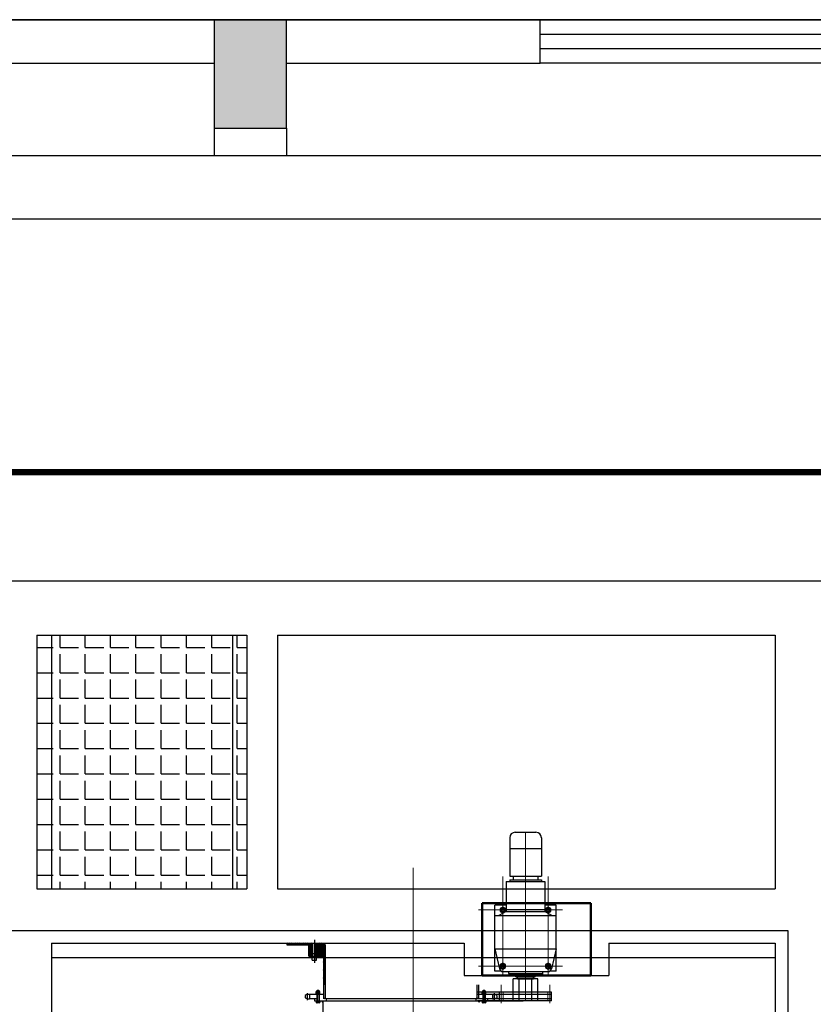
# Model space of a CAD drawing. Header units: millimetres. Extents: x 1371 to 38096, y 232 to 174236.
# Tile 8 of 84: x 18486.7 to 18491.08, y 86871.73 to 86877.17. Entities that reach past the tile are written whole.
import ezdxf

# ---------------------------------------------------------------- set-up
doc = ezdxf.new("R2010")
doc.units = ezdxf.units.MM
doc.header["$LTSCALE"] = 10
doc.linetypes.add('CENTER', pattern=[50.8, 31.75, -6.35, 6.35, -6.35])
doc.linetypes.add('G', pattern=[2, 1.25, -0.25, 0.25, -0.25])
for name, color, linetype, lineweight in [('01', 7, 'Continuous', 30), ('02', 1, 'CENTER', 5), ('05', 4, 'G', 5), ('剖面线', 2, 'Continuous', 30), ('尺寸线', 6, 'Continuous', 13)]:
    doc.layers.add(name, color=color, linetype=linetype, lineweight=lineweight)
for name, color, linetype in [('0提标-单体内线', 31, 'Continuous'), ('KZD', 1, 'Continuous'), ('LOCKUP', 7, 'Continuous'), ('中心线', 5, 'CENTER'), ('建筑', 7, 'Continuous'), ('粗实线', 7, 'Continuous')]:
    doc.layers.add(name, color=color, linetype=linetype)
pattern_1 = [(45, (-3301.646, 13141.367), (-4.4194174, 4.4194174), [])]
pattern_2 = [(315, (-3301.646, 13141.367), (4.4194174, 4.4194174), [])]

# ---------------------------------------------------------------- blocks, each defined once
blk = doc.blocks.new('*U326')
at = {"layer": '0提标-单体内线'}
blk.add_hatch(color=256, dxfattribs=at).paths.add_polyline_path([(18487.7723, 86876.5697), (18488.1723, 86876.5697), (18488.1723, 86877.1697), (18487.7723, 86877.1697)])
blk = doc.blocks.new('A$C57FD7230')
at = {"layer": '01', "linetype": 'ByBlock'}
for points in [[(-566.9, 502), (-560.9, 508), (-566.9, 508)], [(-532.9, 508), (-526.9, 502), (-526.9, 508)], [(-490.9, 212), (-496.9, 218), (-496.9, 212)], [(354, 212), (360, 212), (360, 218)], [(-486.9, 217), (-486.9, 212), (-491.9, 212)], [(-486.9, 217), (-486.9, 212), (-481.9, 212)], [(345, 212), (350, 212), (350, 217)], [(355, 212), (350, 212), (350, 217)]]:
    blk.add_hatch(color=5, dxfattribs=at).paths.add_polyline_path(points)
h = blk.add_hatch(color=5, dxfattribs=at)
h.paths.add_polyline_path([(-494, 200), (-500, 200), (-500, 194)])
h.paths.add_polyline_path([(-500, 194), (-500, 200), (-506, 200)])
h = blk.add_hatch(color=5, dxfattribs=at)
h.paths.add_polyline_path([(363.1, 194), (369.1, 200), (363.1, 200)])
h.paths.add_polyline_path([(363.1, 194), (363.1, 200), (357.1, 200)])
at = {"layer": '剖面线', "linetype": 'ByBlock'}
h = blk.add_hatch(dxfattribs=at)
h.set_pattern_fill('ANSI31', color=5, scale=50, angle=90, style=0)
h.set_pattern_definition(pattern_2)
h.paths.add_polyline_path([(-576.9, 508), (-554.9, 508), (-554.9, 520), (-696.9, 520), (-696.9, 508)])
h = blk.add_hatch(dxfattribs=at)
h.set_pattern_fill('ANSI37', color=5, scale=50, angle=180, style=0)
h.set_pattern_definition([(45, (-3301.646, 13141.367), (-4.4194174, 4.4194174), []), (135, (-3301.646, 13141.367), (-4.4194174, -4.4194174), [])])
h.paths.add_polyline_path([(-496.9, 448), (-496.9, 505), (-526.9, 505), (-526.9, 503), (-526.9, 488), (-537.9, 488), (-537.9, 448)])
h.paths.add_polyline_path([(-555.9, 448), (-555.9, 488), (-566.9, 488), (-566.9, 508), (-576.9, 508), (-576.9, 448)])
h = blk.add_hatch(dxfattribs=at)
h.set_pattern_fill('ANSI31', color=5, scale=50, angle=180, style=0)
h.set_pattern_definition(pattern_1)
h.paths.add_polyline_path([(-526.9, 488), (-526.9, 508), (-538.9, 508), (-538.9, 504.9), (-538.9, 488)])
h.paths.add_polyline_path([(-554.9, 488), (-554.9, 508), (-566.9, 508), (-566.9, 488)])
h = blk.add_hatch(dxfattribs=at)
h.set_pattern_fill('ANSI31', color=5, scale=50, angle=90, style=0)
h.set_pattern_definition(pattern_2)
h.paths.add_polyline_path([(-500.9, 508), (-500.9, 520), (-538.9, 520), (-538.9, 508)])
h = blk.add_hatch(dxfattribs=at)
h.set_pattern_fill('ANSI37', color=5, scale=30, angle=180, style=0)
h.set_pattern_definition([(45, (-3301.6463, 13141.3672), (-2.6516504, 2.6516504), []), (135, (-3301.6463, 13141.3672), (-2.6516504, -2.6516504), [])])
h.paths.add_polyline_path([(-496.9, 505), (-496.9, 508), (-500.9, 508), (-526.9, 508), (-526.9, 505)])
h = blk.add_hatch(dxfattribs=at)
h.set_pattern_fill('ANSI31', color=5, scale=50, angle=180, style=0)
h.set_pattern_definition(pattern_1)
h.paths.add_polyline_path([(-486.9, 297), (-486.9, 508), (-486.9, 517.8), (-496.9, 517.8), (-496.9, 297)])
h.paths.add_polyline_path([(-491.4, 285.5), (-486.9, 290), (-486.9, 297), (-496.9, 297), (-496.9, 291)])
at = {"layer": '01', "color": 5, "linetype": 'ByBlock', "lineweight": 30}
for p, q in [((532.5, 1101.5), (532.5, 889.5)), ((562.5, 1131.5), (677.5, 1131.5)), ((707.5, 1101.5), (707.5, 889.5)), ((532.5, 1041.5), (707.5, 1041.5)), ((532.5, 889.5), (707.5, 889.5)), ((552.5, 889.5), (552.5, 869.5)), ((687.5, 889.5), (687.5, 869.5)), ((512.5, 859.5), (512.5, 694.7)), ((512.5, 859.5), (727.5, 859.5)), ((532.5, 869.5), (532.5, 859.5)), ((532.5, 869.5), (707.5, 869.5)), ((707.5, 869.5), (707.5, 859.5)), ((727.5, 859.5), (727.5, 694.7)), ((450, 365), (450, 730)), ((512.5, 730), (450, 730)), ((790, 730), (727.5, 730)), ((790, 365), (790, 730)), ((450, 672.5), (790, 672.5)), ((512.5, 694.7), (472.7, 672.5)), ((512.5, 704.7), (727.5, 704.7)), ((512.5, 694.7), (727.5, 694.7)), ((727.5, 694.7), (767.3, 672.5)), ((450, 488.2), (476.7, 377.8)), ((450, 488.2), (790, 488.2)), ((790, 488.2), (763.3, 377.8)), ((486.4, 365), (450, 365)), ((496.1, 362.5), (743.9, 362.5)), ((525.4, 362.5), (525.4, 352.5)), ((525.4, 352.5), (714.6, 352.5)), ((527.1, 352.5), (527.1, 342.5)), ((527.1, 342.5), (712.9, 342.5)), ((567, 332.5), (567, 342.5)), ((567, 332.5), (673, 332.5)), ((576, 322.5), (576, 332.5)), ((664, 322.5), (664, 332.5)), ((673, 332.5), (673, 342.5)), ((712.9, 352.5), (712.9, 342.5)), ((714.6, 362.5), (714.6, 352.5)), ((790, 365), (753.6, 365)), ((687.5, 322.5), (552.5, 322.5)), ((552.5, 200), (552.5, 322.5)), ((576, 322.5), (664, 322.5)), ((585, 200), (585, 322.5)), ((655, 200), (655, 322.5)), ((687.5, 200), (687.5, 322.5)), ((763.5, 249.2), (350, 249.2)), ((763.5, 235.7), (350, 235.7)), ((476.5, 200), (476.5, 249.2)), ((763.5, 200), (763.5, 249.2)), ((763.5, 212), (350, 212)), ((763.5, 200), (355.1, 200))]:
    blk.add_line(p, q, dxfattribs=at)
at = {"layer": '01', "color": 5, "linetype": 'ByBlock'}
for p, q in [((-696.9, 508), (-696.9, 520)), ((-576.9, 508), (-696.9, 508)), ((-576.9, 508), (-646.9, 508)), ((-576.9, 508), (-626.9, 508)), ((-576.9, 448), (-576.9, 508)), ((-566.9, 508), (-561.9, 508)), ((-566.9, 488), (-566.9, 508)), ((-526.9, 508), (-526.9, 503)), ((-526.9, 508), (-526.9, 488)), ((-496.9, 505), (-526.9, 505)), ((-500.9, 508), (-500.9, 520)), ((-496.9, 508), (-500.9, 508)), ((-497.9, 508), (-499.9, 508)), ((-486.9, 517.8), (-496.9, 517.8)), ((-496.9, 508), (-496.9, 505)), ((-486.9, 507.8), (-486.9, 517.8)), ((-576.9, 448), (-496.9, 448)), ((-554.9, 488), (-566.9, 488)), ((-526.9, 488), (-538.9, 488)), ((-496.9, 448), (-496.9, 446))]:
    blk.add_line(p, q, dxfattribs=at)
at = {"layer": '01', "color": 5, "linetype": 'ByBlock', "lineweight": 30}
for points in [[(480.7, 694.2), (495, 686), (509.3, 694.2), (509.3, 710.7), (495, 718.9), (480.7, 710.7)], [(731, 694.2), (745.3, 686), (759.6, 694.2), (759.6, 710.7), (745.3, 718.9), (731, 710.7)], [(480.7, 384.2), (495, 376), (509.3, 384.2), (509.3, 400.7), (495, 408.9), (480.7, 400.7)], [(731, 384.2), (745.3, 376), (759.6, 384.2), (759.6, 400.7), (745.3, 408.9), (731, 400.7)]]:
    blk.add_lwpolyline(points, close=True, dxfattribs=at)
for centre, radius in [((495, 702.5), 14.3), ((495, 702.5), 8), ((745.3, 702.5), 14.3), ((745.3, 702.5), 8), ((495, 392.5), 14.3), ((495, 392.5), 8), ((745.3, 392.5), 14.3), ((745.3, 392.5), 8)]:
    blk.add_circle(centre, radius, dxfattribs=at)
for centre, radius, start, end in [((562.5, 1101.5), 30, 90, 180), ((677.5, 1101.5), 30, 0, 90), ((495, 702.5), 10, 270, 180), ((745.3, 702.5), 10, 270, 180), ((495, 392.5), 10, 270, 180), ((745.3, 392.5), 10, 270, 180), ((496.1, 382.5), 20, 193.5661, 270), ((743.9, 382.5), 20, 270, 346.4339)]:
    blk.add_arc(centre, radius, start, end, dxfattribs=at)
at = {"layer": '02', "color": 5, "linetype": 'ByBlock', "lineweight": 5, "ltscale": 5}
for p, q in [((620, 198.4), (620, 1131.5)), ((0, 934.8), (0, -7632.2)), ((495, 340), (495, 887.5)), ((745, 340), (745, 887.5)), ((823.5, 702.5), (360, 702.5)), ((823.5, 392.5), (360, 392.5)), ((486.1, 187.1), (486.1, 288.8)), ((753.9, 187.1), (753.9, 288.8))]:
    blk.add_line(p, q, dxfattribs=at)
at = {"layer": '05', "color": 5, "linetype": 'ByBlock', "lineweight": 5}
for p, q in [((497.3, 200), (497.3, 249.2)), ((742.7, 198.4), (742.7, 249.2))]:
    blk.add_line(p, q, dxfattribs=at)
at = {"layer": '中心线', "color": 5, "linetype": 'ByBlock'}
for p, q in [((-546.9, 538.3), (-546.9, 410.4)), ((-585.1, 204.4), (-585.1, 242.5)), ((-526.9, 187.4), (-526.9, 259.7)), ((390, 187.4), (390, 259.7)), ((448.2, 204.4), (448.2, 242.5))]:
    blk.add_line(p, q, dxfattribs=at)
at = {"layer": '尺寸线', "color": 5, "linetype": 'ByBlock'}
for p, q in [((-554.9, 520), (-554.9, 504.9)), ((-554.4, 520), (-554.4, 460.7)), ((-539.4, 520), (-539.4, 460.7)), ((-538.9, 520), (-538.9, 504.9)), ((-532.6, 252.4), (-532.6, 256.7)), ((-532.6, 200), (-532.6, 236)), ((-521.1, 252.4), (-521.1, 256.7)), ((-521.1, 200), (-521.1, 236)), ((384.2, 252.4), (384.2, 256.7)), ((384.2, 200), (384.2, 236)), ((395.7, 252.4), (395.7, 256.7)), ((395.7, 200), (395.7, 236))]:
    blk.add_line(p, q, dxfattribs=at)
at = {"layer": '建筑', "color": 5, "linetype": 'ByBlock', "lineweight": 50}
for p, q in [((980, 740), (380, 740)), ((380, 740), (380, 340)), ((980, 340), (980, 740)), ((980, 340), (380, 340))]:
    blk.add_line(p, q, dxfattribs=at)
at = {"layer": '粗实线', "color": 5, "linetype": 'ByBlock'}
for p, q in [((-554.9, 508), (-696.9, 508)), ((-566.9, 502), (-560.9, 508)), ((-554.9, 448), (-554.9, 520)), ((-554.9, 516.9), (-552.9, 518.9)), ((-538.9, 516.9), (-554.9, 516.9)), ((-552.9, 518.9), (-540.9, 518.9)), ((-538.9, 516.9), (-540.9, 518.9)), ((-538.9, 448), (-538.9, 520)), ((-496.9, 508), (-538.9, 508)), ((-532.9, 508), (-526.9, 502)), ((-526.9, 508), (-526.9, 488)), ((-496.9, 517.8), (-496.9, 212)), ((-486.9, 508), (-486.9, 212)), ((-561.9, 445), (-561.9, 448)), ((-561.9, 445), (-531.9, 445)), ((-559.1, 440.9), (-559.1, 445)), ((-559.1, 440.9), (-534.7, 440.9)), ((-558.9, 424.9), (-558.9, 440.9)), ((-555.9, 448), (-555.9, 488)), ((-538.9, 460.7), (-554.9, 460.7)), ((-549.3, 440.9), (-546.5, 445)), ((-546.9, 440.9), (-544, 445)), ((-537.9, 448), (-537.9, 488)), ((-534.9, 424.9), (-534.9, 440.9)), ((-534.7, 440.9), (-534.7, 445)), ((-531.9, 445), (-531.9, 448)), ((-558.9, 424.9), (-534.9, 424.9)), ((350, 288.8), (350, 212)), ((360, 288.8), (360, 212)), ((-597.8, 231), (-597.8, 217)), ((-574, 236), (-574, 212)), ((-496.9, 236), (-574, 236)), ((-538.9, 238.5), (-538.9, 236)), ((-514.9, 238.5), (-538.9, 238.5)), ((-536.8, 241.6), (-536.8, 251.4)), ((-517, 241.6), (-536.8, 241.6)), ((-536.1, 241.6), (-536.1, 238.5)), ((-534.3, 252.4), (-519.4, 252.4)), ((-533.4, 236), (-533.4, 200)), ((-532.9, 256.5), (-531.9, 257.5)), ((-520.9, 256.5), (-532.9, 256.5)), ((-532.9, 256.5), (-532.9, 252.4)), ((-532.9, 236), (-532.9, 200)), ((-521.9, 257.5), (-531.9, 257.5)), ((-531.9, 241.6), (-531.9, 251.4)), ((-526.9, 238.5), (-528.7, 241.6)), ((-525.1, 238.5), (-526.9, 241.6)), ((-521.9, 257.5), (-520.9, 256.5)), ((-521.9, 241.6), (-521.9, 251.4)), ((-520.9, 256.5), (-520.9, 252.4)), ((-520.9, 236), (-520.9, 200)), ((-520.4, 236), (-520.4, 200)), ((-517.7, 241.6), (-517.7, 238.5)), ((-517, 241.6), (-517, 251.4)), ((-514.9, 238.5), (-514.9, 236)), ((-490.9, 212), (-496.9, 218)), ((354, 212), (360, 218)), ((437.1, 236), (360, 236)), ((378, 238.5), (378, 236)), ((402, 238.5), (378, 238.5)), ((380.1, 241.6), (380.1, 251.4)), ((399.9, 241.6), (380.1, 241.6)), ((380.8, 241.6), (380.8, 238.5)), ((382.6, 252.4), (397.4, 252.4)), ((383.5, 236), (383.5, 200)), ((384, 256.5), (385, 257.5)), ((396, 256.5), (384, 256.5)), ((384, 256.5), (384, 252.4)), ((384, 236), (384, 200)), ((395, 257.5), (385, 257.5)), ((385, 241.6), (385, 251.4)), ((390, 238.5), (388.2, 241.6)), ((391.8, 238.5), (390, 241.6)), ((395, 257.5), (396, 256.5)), ((395, 241.6), (395, 251.4)), ((396, 256.5), (396, 252.4)), ((396, 236), (396, 200)), ((396.5, 236), (396.5, 200)), ((399.2, 241.6), (399.2, 238.5)), ((399.9, 241.6), (399.9, 251.4)), ((402, 238.5), (402, 236)), ((437.1, 236), (437.1, 212)), ((460.9, 231), (460.9, 217)), ((-532.9, 212), (-574, 212)), ((-546.9, 212), (-546.9, 200)), ((-546.9, 200), (606.9, 200)), ((-538.9, 200), (-538.9, 197.5)), ((-514.9, 197.5), (-538.9, 197.5)), ((-536.8, 197.5), (-536.8, 190.8)), ((-519.4, 190), (-534.3, 190)), ((-531.9, 197.5), (-531.9, 190.8)), ((-521.9, 197.5), (-521.9, 190.8)), ((-517, 197.5), (-517, 190.8)), ((-514.9, 200), (-514.9, 197.5)), ((-500, 194), (-506, 200)), ((-500, 194), (-494, 200)), ((-500, 200), (-500, 50)), ((-491.9, 212), (-486.9, 217)), ((-481.9, 212), (-486.9, 217)), ((-481.9, 212), (-481.9, 200)), ((541.9, 212), (-481.9, 212)), ((345, 212), (350, 217)), ((345, 212), (345, 200)), ((355, 212), (350, 217)), ((363.1, 194), (357.1, 200)), ((363.1, 194), (369.1, 200)), ((378, 200), (378, 197.5)), ((402, 197.5), (378, 197.5)), ((380.1, 197.5), (380.1, 190.8)), ((397.4, 190), (382.6, 190)), ((385, 197.5), (385, 190.8)), ((395, 197.5), (395, 190.8)), ((437.1, 212), (396, 212)), ((399.9, 197.5), (399.9, 190.8)), ((402, 200), (402, 197.5)), ((410, 212), (410, 200))]:
    blk.add_line(p, q, dxfattribs=at)
for centre, radius, start, end in [((-574, 176.8), 59.2, 90, 113.7167), ((-534.3, 248.8), 3.58, 46.0989, 133.9011), ((-526.9, 239.6), 12.8, 67.2137, 112.7863), ((-519.4, 248.8), 3.58, 46.0989, 133.9011), ((382.6, 248.8), 3.58, 46.0989, 133.9011), ((390, 239.6), 12.8, 67.2137, 112.7863), ((397.4, 248.8), 3.58, 46.0989, 133.9011), ((437.1, 176.8), 59.2, 66.2833, 90), ((-574, 271.2), 59.2, 246.2833, 270), ((-534.3, 194.2), 4.25, 234.2595, 305.7405), ((-526.9, 205.8), 15.8, 251.6844, 288.3156), ((-519.4, 194.2), 4.25, 234.2595, 305.7405), ((382.6, 194.2), 4.25, 234.2595, 305.7405), ((390, 205.8), 15.8, 251.6844, 288.3156), ((397.4, 194.2), 4.25, 234.2595, 305.7405), ((437.1, 271.2), 59.2, 270, 293.7167)]:
    blk.add_arc(centre, radius, start, end, dxfattribs=at)
blk = doc.blocks.new('$TCHSYS$WIN2D')
for p, q in [((-0.5, 0.5), (0.5, 0.5)), ((-0.5, 0.5), (-0.5, -0.5)), ((0.5, 0.5), (0.5, -0.5)), ((0.5, 0.1667), (-0.5, 0.1667)), ((0.5, -0.1667), (-0.5, -0.1667)), ((-0.5, -0.5), (0.5, -0.5))]:
    blk.add_line(p, q)
blk = doc.blocks.new('*U324')
at = {"layer": '0提标-单体内线'}
h = blk.add_hatch(dxfattribs=at)
h.set_pattern_fill('ANGLE', color=256, scale=0.02)
h.set_pattern_definition([(0, (0, 0), (0, 0.1397), [0.1016, -0.0381]), (90, (0, 0), (-0.1397, 9e-18), [0.1016, -0.0381])])
h.paths.add_polyline_path([(18486.7923, 86873.7697), (18487.9523, 86873.7697), (18487.9523, 86872.3697), (18486.7923, 86872.3697)])
at = {"layer": '0提标-单体内线', "ltscale": 0.3}
for p, q in [((18487.7723, 86877.1697), (18486.3223, 86877.1697)), ((18487.7723, 86877.1697), (18487.7723, 86876.5697)), ((18488.1723, 86877.1697), (18487.7723, 86877.1697)), ((18489.5723, 86877.1697), (18488.1723, 86877.1697)), ((18488.1723, 86876.5697), (18488.1723, 86877.1697)), ((18489.5723, 86876.9297), (18489.5723, 86877.1697)), ((18486.3223, 86876.9297), (18487.7723, 86876.9297)), ((18488.1723, 86876.9297), (18489.5723, 86876.9297)), ((18487.7723, 86876.5697), (18488.1723, 86876.5697)), ((18487.7723, 86876.5697), (18487.7723, 86876.4197)), ((18488.1723, 86876.5697), (18488.1723, 86876.4197)), ((18453.2723, 86876.4197), (18501.1223, 86876.4197)), ((18462.3723, 86876.0697), (18501.1223, 86876.0697)), ((18462.3723, 86874.0697), (18499.1223, 86874.0697)), ((18486.7923, 86873.7697), (18487.9523, 86873.7697)), ((18486.7923, 86873.7697), (18486.7923, 86872.3697)), ((18486.8723, 86873.7697), (18486.8723, 86872.3697)), ((18487.8723, 86873.7697), (18487.8723, 86872.3697)), ((18487.8723, 86873.7697), (18487.8723, 86872.3697)), ((18487.9523, 86873.7697), (18487.9523, 86872.3697)), ((18488.1223, 86873.7697), (18490.8723, 86873.7697)), ((18488.1223, 86873.7697), (18488.1223, 86872.3697)), ((18490.8723, 86873.7697), (18490.8723, 86872.3697)), ((18486.7923, 86872.3697), (18487.9523, 86872.3697)), ((18488.1223, 86872.3697), (18490.8723, 86872.3697)), ((18482.4523, 86872.1397), (18490.9423, 86872.1397)), ((18490.9423, 86872.1397), (18490.9423, 86864.4997)), ((18486.8723, 86872.0697), (18489.1523, 86872.0697)), ((18486.8723, 86872.0697), (18486.8723, 86864.5697)), ((18489.1523, 86872.0697), (18489.1523, 86871.8897)), ((18489.9523, 86872.0697), (18489.9523, 86871.8897)), ((18489.9523, 86872.0697), (18490.8723, 86872.0697)), ((18490.8723, 86872.0697), (18490.8723, 86864.5697)), ((18486.8723, 86871.9897), (18490.8723, 86871.9897)), ((18489.1523, 86871.8897), (18489.9523, 86871.8897))]:
    blk.add_line(p, q, dxfattribs=at)
at = {"layer": '0提标-单体内线', "const_width": 0.035}
blk.add_lwpolyline([(18505.7323, 86874.6697), (18453.1123, 86874.6697)], dxfattribs=at)
at = {"layer": 'KZD'}
blk.add_lwpolyline([(18501.1223, 86861.1697), (18452.8723, 86861.1697), (18452.8723, 86877.1697), (18501.1223, 86877.1697)], close=True, dxfattribs=at)
at = {"layer": '0提标-单体内线', "ltscale": 0.3, "xscale": 2.4, "yscale": 0.24, "zscale": -2.4, "rotation": 180}
blk.add_blockref('$TCHSYS$WIN2D', (18490.7723, 86877.0497), dxfattribs=at)
at = {"layer": '0提标-单体内线', "ltscale": 0.3, "xscale": 0.001, "yscale": 0.001, "zscale": 0.001}
blk.add_blockref('A$C57FD7230', (18488.8723, 86871.5497), dxfattribs=at)
blk = doc.blocks.new('*U327')
at = {"layer": 'LOCKUP', "ltscale": 0.3}
for name in ['*U324', '*U326']:
    blk.add_blockref(name, (0, 0), dxfattribs=at)

msp = doc.modelspace()

# ---------------------------------------------------------------- block references
at = {"layer": 'LOCKUP', "ltscale": 0.3}
msp.add_blockref('*U327', (0, 0), dxfattribs=at)

doc.saveas('drawing.dxf')
